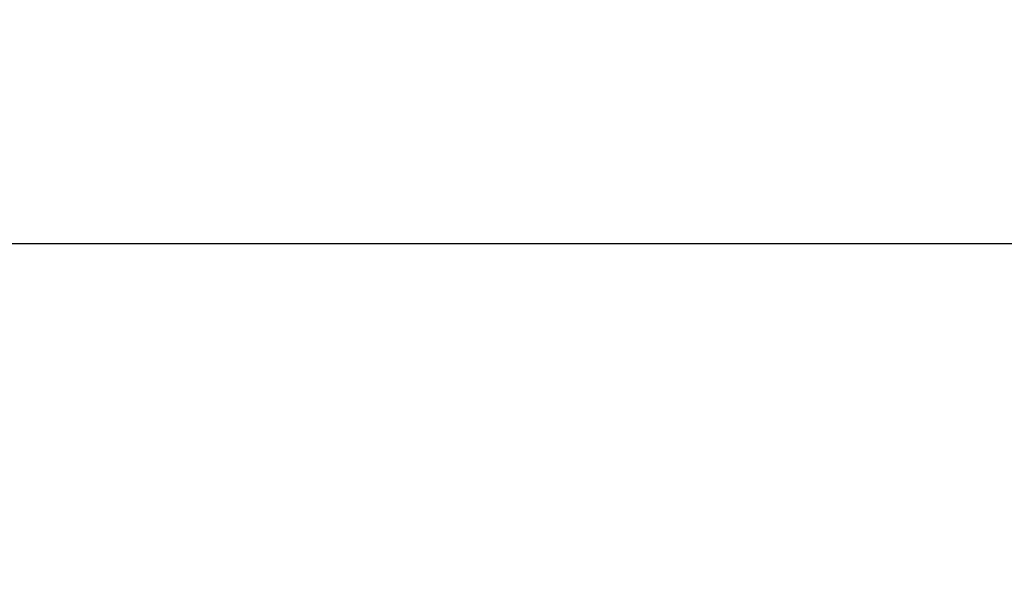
# Model space of a CAD drawing. Header units: millimetres. Extents: x 19 to 411, y 18 to 285.
# Tile 57 of 58: x 373 to 393, y 272 to 284. Entities that reach past the tile are written whole.
import ezdxf

# ---------------------------------------------------------------- set-up
doc = ezdxf.new("R2010")
doc.units = ezdxf.units.MM
doc.layers.add('FORMATO', color=179, linetype='Continuous')
doc.styles.add('SLDTEXTSTYLE0', font='TXT', dxfattribs={"width": 0.75})
doc.dimstyles.new('SLDDIMSTYLE1', dxfattribs={"dimtxt": 3.5, "dimasz": 3.302, "dimexe": 0, "dimexo": 0.0625, "dimgap": 0.875, "dimtad": 1, "dimdec": 0, "dimrnd": 1e-09, "dimzin": 12, "dimdsep": 46, "dimtxsty": 'SLDTEXTSTYLE0', "dimsah": 1, "dimcen": 0.09, "dimadec": 0, "dimazin": 3, "dimtfac": 1, "dimtdec": 0, "dimtofl": 0, "dimtmove": 0, "dimatfit": 3, "dimfxl": 0, "dimfrac": 2, "dimtolj": 1, "dimtzin": 12, "dimarcsym": 0})

# ---------------------------------------------------------------- blocks, each defined once
blk = doc.blocks.new('_D_7')
at = {"layer": 'FORMATO'}
for p, q in [((279.174, 261.451), (279.174, 280.034)), ((411.468, 261.451), (411.468, 280.034)), ((411.468, 279.034), (279.174, 279.034))]:
    blk.add_line(p, q, dxfattribs=at)
for points in [[(279.174, 279.034), (282.476, 278.526), (282.476, 279.542)], [(411.468, 279.034), (408.166, 279.542), (408.166, 278.526)]]:
    blk.add_solid(points, dxfattribs=at)
at = {"layer": 'FORMATO', "insert": (344.021, 283.546), "char_height": 3.5, "attachment_point": 1, "style": 'SLDTEXTSTYLE0'}
blk.add_mtext('132', dxfattribs=at)

msp = doc.modelspace()

# ---------------------------------------------------------------- dimensions: what is measured, and where the dimension line sits
at = {"layer": 'FORMATO'}
dim = msp.add_linear_dim(base=(279.173849, 279.033932), p1=(411.467957, 260.450948), p2=(279.173849, 260.450948), angle=0, dimstyle='SLDDIMSTYLE1', dxfattribs=at)
dim.commit()
dim.dimension.update_dxf_attribs({"geometry": '_D_7', "text_midpoint": (347.899956, 279.033932), "dimtype": 160})

doc.saveas('drawing.dxf')
